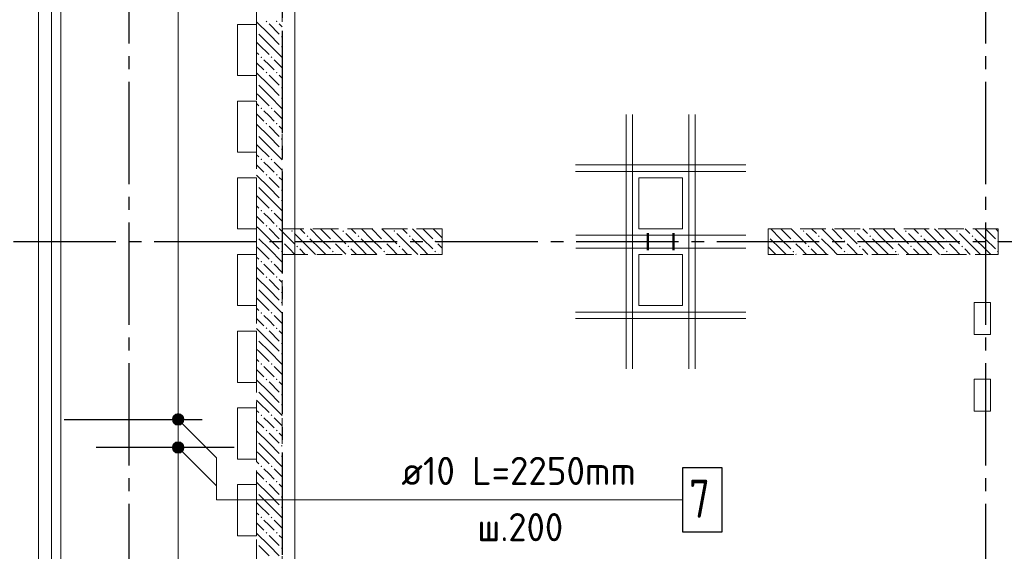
# Model space of a CAD drawing. Header units: millimetres. Extents: x 0 to 32559, y 0 to 42000.
# Tile 8 of 20: x 7071 to 14771, y 25128 to 29286. Entities that reach past the tile are written whole.
import ezdxf

# ---------------------------------------------------------------- set-up
doc = ezdxf.new("R2010")
doc.units = ezdxf.units.MM
doc.linetypes.add('______2', pattern=[270, 200, -70])
doc.linetypes.add('______5', pattern=[1100, 800, -100, 100, -100])
for name, color, linetype, lineweight in [('Standard', 7, 'Continuous', 25), ('ЖБ Пилон', 180, 'Continuous', 25), ('Обрамление П-обр. равн.', 7, 'Continuous', 25), ('Обрамление проемов стержнями', 7, 'Continuous', 25), ('Оси', 40, '______5', 18), ('Позиционная метка линия выноска', 7, 'Continuous', 13), ('Позиционная метка номер позиции', 7, 'Continuous', 13), ('Хомут_1 фоновая арматура', 7, 'Continuous', 25)]:
    doc.layers.add(name, color=color, linetype=linetype, lineweight=lineweight)
doc.layers.add('ЖБ Перекрытие верхний уровень', color=7, linetype='Continuous', lineweight=25, true_color=0xe0e0ff)
doc.layers.add('ЖБ Стена верхний уровень', color=7, linetype='Continuous', lineweight=25, true_color=0x006e00)
doc.styles.add('ISOCPEUR', font='txt')

msp = doc.modelspace()

# ---------------------------------------------------------------- hatches: boundary and pattern name
at = {"layer": 'ЖБ Пилон', "linetype": 'Continuous', "lineweight": 18, "transparency": 33554687}
for points in [[(12924, 27596.6), (12927.5, 27593.1), (12924, 27589.7)], [(13194.5, 27633.1), (13201, 27639.6), (13207.5, 27633.1), (13201, 27626.6)], [(13314.5, 27593.1), (13321, 27599.6), (13327.5, 27593.1), (13321, 27586.6)], [(13594.5, 27633.1), (13601, 27639.6), (13607.5, 27633.1), (13601, 27626.6)], [(13714.5, 27593.1), (13721, 27599.6), (13727.5, 27593.1), (13721, 27586.6)], [(13994.5, 27633.1), (14001, 27639.6), (14007.5, 27633.1), (14001, 27626.6)], [(14114.5, 27593.1), (14121, 27599.6), (14127.5, 27593.1), (14121, 27586.6)], [(14394.5, 27633.1), (14401, 27639.6), (14407.5, 27633.1), (14401, 27626.6)], [(14514.5, 27593.1), (14521, 27599.6), (14527.5, 27593.1), (14521, 27586.6)], [(13114.5, 27553.1), (13121, 27559.6), (13127.5, 27553.1), (13121, 27546.6)], [(13234.5, 27513.1), (13241, 27519.6), (13247.4, 27513.1), (13241, 27506.6)], [(13514.5, 27553.1), (13521, 27559.6), (13527.5, 27553.1), (13521, 27546.6)], [(13634.5, 27513.1), (13641, 27519.6), (13647.4, 27513.1), (13641, 27506.6)], [(13914.5, 27553.1), (13921, 27559.6), (13927.5, 27553.1), (13921, 27546.6)], [(14034.5, 27513.1), (14041, 27519.6), (14047.4, 27513.1), (14041, 27506.6)], [(14314.5, 27553.1), (14321, 27559.6), (14327.5, 27553.1), (14321, 27546.6)], [(14434.5, 27513.1), (14441, 27519.6), (14447.4, 27513.1), (14441, 27506.6)], [(14714.5, 27553.1), (14721, 27559.6), (14724, 27556.6), (14724, 27549.7), (14721, 27546.6)], [(13114.5, 27473.1), (13121, 27479.6), (13127.5, 27473.1), (13121, 27466.6)], [(13514.5, 27473.1), (13521, 27479.6), (13527.5, 27473.1), (13521, 27466.6)], [(13914.5, 27473.1), (13921, 27479.6), (13927.5, 27473.1), (13921, 27466.6)], [(14314.5, 27473.1), (14321, 27479.6), (14327.5, 27473.1), (14321, 27466.6)], [(14714.5, 27473.1), (14721, 27479.6), (14724, 27476.6), (14724, 27469.7), (14721, 27466.6)]]:
    msp.add_hatch(color=7, dxfattribs=at).paths.add_polyline_path(points, flags=16)
at = {"layer": 'ЖБ Стена верхний уровень', "linetype": 'Continuous', "lineweight": 18, "transparency": 33554687}
for points in [[(8994.5, 29273.1), (9001, 29279.6), (9007.5, 29273.1), (9001, 29266.6)], [(9074.5, 29273.1), (9081, 29279.6), (9087.5, 29273.1), (9081, 29266.6)], [(8924, 29196.6), (8927.5, 29193.1), (8924, 29189.7)], [(9114.5, 29153.1), (9121, 29159.6), (9124, 29156.6), (9124, 29149.7), (9121, 29146.6)], [(9114.5, 29073.1), (9121, 29079.6), (9124, 29076.6), (9124, 29069.7), (9121, 29066.6)], [(8954.5, 28993.1), (8960.9, 28999.6), (8967.4, 28993.1), (8960.9, 28986.6)], [(9034.5, 28993.1), (9041, 28999.6), (9047.4, 28993.1), (9041, 28986.6)], [(8994.5, 28873.1), (9001, 28879.6), (9007.5, 28873.1), (9001, 28866.6)], [(9074.5, 28873.1), (9081, 28879.6), (9087.5, 28873.1), (9081, 28866.6)], [(8924, 28796.6), (8927.5, 28793.1), (8924, 28789.7)], [(9114.5, 28753.1), (9121, 28759.6), (9124, 28756.6), (9124, 28749.7), (9121, 28746.6)], [(9114.5, 28673.1), (9121, 28679.6), (9124, 28676.6), (9124, 28669.7), (9121, 28666.6)], [(8954.5, 28593.1), (8960.9, 28599.6), (8967.4, 28593.1), (8960.9, 28586.6)], [(9034.5, 28593.1), (9041, 28599.6), (9047.4, 28593.1), (9041, 28586.6)], [(8994.5, 28473.1), (9001, 28479.6), (9007.5, 28473.1), (9001, 28466.6)], [(9074.5, 28473.1), (9081, 28479.6), (9087.5, 28473.1), (9081, 28466.6)], [(8924, 28396.6), (8927.5, 28393.1), (8924, 28389.7)], [(9114.5, 28353.1), (9121, 28359.6), (9124, 28356.6), (9124, 28349.7), (9121, 28346.6)], [(9114.5, 28273.1), (9121, 28279.6), (9124, 28276.6), (9124, 28269.7), (9121, 28266.6)], [(8954.5, 28193.1), (8960.9, 28199.6), (8967.4, 28193.1), (8960.9, 28186.6)], [(9034.5, 28193.1), (9041, 28199.6), (9047.4, 28193.1), (9041, 28186.6)], [(8994.5, 28073.1), (9001, 28079.6), (9007.5, 28073.1), (9001, 28066.6)], [(9074.5, 28073.1), (9081, 28079.6), (9087.5, 28073.1), (9081, 28066.6)], [(8924, 27996.6), (8927.5, 27993.1), (8924, 27989.7)], [(9114.5, 27953.1), (9121, 27959.6), (9124, 27956.6), (9124, 27949.7), (9121, 27946.6)], [(9114.5, 27873.1), (9121, 27879.6), (9124, 27876.6), (9124, 27869.7), (9121, 27866.6)], [(8954.5, 27793.1), (8960.9, 27799.6), (8967.4, 27793.1), (8960.9, 27786.6)], [(9034.5, 27793.1), (9041, 27799.6), (9047.4, 27793.1), (9041, 27786.6)], [(8994.5, 27673.1), (9001, 27679.6), (9007.5, 27673.1), (9001, 27666.6)], [(9074.5, 27673.1), (9081, 27679.6), (9087.5, 27673.1), (9081, 27666.6)], [(8924, 27596.6), (8927.5, 27593.1), (8924, 27589.7)], [(9194.5, 27633.1), (9201, 27639.6), (9207.5, 27633.1), (9201, 27626.6)], [(9314.5, 27593.1), (9321, 27599.6), (9327.5, 27593.1), (9321, 27586.6)], [(9594.5, 27633.1), (9601, 27639.6), (9607.5, 27633.1), (9601, 27626.6)], [(9714.5, 27593.1), (9721, 27599.6), (9727.5, 27593.1), (9721, 27586.6)], [(9994.5, 27633.1), (10001, 27639.6), (10007.5, 27633.1), (10001, 27626.6)], [(10114.5, 27593.1), (10121, 27599.6), (10127.5, 27593.1), (10121, 27586.6)], [(9114.5, 27553.1), (9121, 27559.6), (9124, 27556.6), (9124, 27549.7), (9121, 27546.6)], [(9124, 27556.6), (9127.5, 27553.1), (9124, 27549.7)], [(9234.5, 27513.1), (9241, 27519.6), (9247.4, 27513.1), (9241, 27506.6)], [(9514.5, 27553.1), (9521, 27559.6), (9527.5, 27553.1), (9521, 27546.6)], [(9634.5, 27513.1), (9641, 27519.6), (9647.4, 27513.1), (9641, 27506.6)], [(9914.5, 27553.1), (9921, 27559.6), (9927.5, 27553.1), (9921, 27546.6)], [(10034.5, 27513.1), (10041, 27519.6), (10047.4, 27513.1), (10041, 27506.6)], [(10314.5, 27553.1), (10321, 27559.6), (10327.5, 27553.1), (10321, 27546.6)], [(9114.5, 27473.1), (9121, 27479.6), (9124, 27476.6), (9124, 27469.7), (9121, 27466.6)], [(9124, 27476.6), (9127.5, 27473.1), (9124, 27469.7)], [(9514.5, 27473.1), (9521, 27479.6), (9527.5, 27473.1), (9521, 27466.6)], [(9914.5, 27473.1), (9921, 27479.6), (9927.5, 27473.1), (9921, 27466.6)], [(10314.5, 27473.1), (10321, 27479.6), (10327.5, 27473.1), (10321, 27466.6)], [(8954.5, 27393.1), (8960.9, 27399.6), (8967.4, 27393.1), (8960.9, 27386.6)], [(9034.5, 27393.1), (9041, 27399.6), (9047.4, 27393.1), (9041, 27386.6)], [(8994.5, 27273.1), (9001, 27279.6), (9007.5, 27273.1), (9001, 27266.6)], [(9074.5, 27273.1), (9081, 27279.6), (9087.5, 27273.1), (9081, 27266.6)], [(8924, 27196.6), (8927.5, 27193.1), (8924, 27189.7)], [(9114.5, 27153.1), (9121, 27159.6), (9124, 27156.6), (9124, 27149.7), (9121, 27146.6)], [(9114.5, 27073.1), (9121, 27079.6), (9124, 27076.6), (9124, 27069.7), (9121, 27066.6)], [(8954.5, 26993.1), (8960.9, 26999.6), (8967.4, 26993.1), (8960.9, 26986.6)], [(9034.5, 26993.1), (9041, 26999.6), (9047.4, 26993.1), (9041, 26986.6)], [(8994.5, 26873.1), (9001, 26879.6), (9007.5, 26873.1), (9001, 26866.6)], [(9074.5, 26873.1), (9081, 26879.6), (9087.5, 26873.1), (9081, 26866.6)], [(8924, 26796.6), (8927.5, 26793.1), (8924, 26789.7)], [(9114.5, 26753.1), (9121, 26759.6), (9124, 26756.6), (9124, 26749.7), (9121, 26746.6)], [(9114.5, 26673.1), (9121, 26679.6), (9124, 26676.6), (9124, 26669.7), (9121, 26666.6)], [(8954.5, 26593.1), (8960.9, 26599.6), (8967.4, 26593.1), (8960.9, 26586.6)], [(9034.5, 26593.1), (9041, 26599.6), (9047.4, 26593.1), (9041, 26586.6)], [(8994.5, 26473.1), (9001, 26479.6), (9007.5, 26473.1), (9001, 26466.6)], [(9074.5, 26473.1), (9081, 26479.6), (9087.5, 26473.1), (9081, 26466.6)], [(8924, 26396.6), (8927.5, 26393.1), (8924, 26389.7)], [(9114.5, 26353.1), (9121, 26359.6), (9124, 26356.6), (9124, 26349.7), (9121, 26346.6)], [(9114.5, 26273.1), (9121, 26279.6), (9124, 26276.6), (9124, 26269.7), (9121, 26266.6)], [(8954.5, 26193.1), (8960.9, 26199.6), (8967.4, 26193.1), (8960.9, 26186.6)], [(9034.5, 26193.1), (9041, 26199.6), (9047.4, 26193.1), (9041, 26186.6)], [(8994.5, 26073.1), (9001, 26079.6), (9007.5, 26073.1), (9001, 26066.6)], [(9074.5, 26073.1), (9081, 26079.6), (9087.5, 26073.1), (9081, 26066.6)], [(8924, 25996.6), (8927.5, 25993.1), (8924, 25989.7)], [(9114.5, 25953.1), (9121, 25959.6), (9124, 25956.6), (9124, 25949.7), (9121, 25946.6)], [(9114.5, 25873.1), (9121, 25879.6), (9124, 25876.6), (9124, 25869.7), (9121, 25866.6)], [(8954.5, 25793.1), (8960.9, 25799.6), (8967.4, 25793.1), (8960.9, 25786.6)], [(9034.5, 25793.1), (9041, 25799.6), (9047.4, 25793.1), (9041, 25786.6)], [(8994.5, 25673.1), (9001, 25679.6), (9007.5, 25673.1), (9001, 25666.6)], [(9074.5, 25673.1), (9081, 25679.6), (9087.5, 25673.1), (9081, 25666.6)], [(8924, 25596.6), (8927.5, 25593.1), (8924, 25589.7)], [(9114.5, 25553.1), (9121, 25559.6), (9124, 25556.6), (9124, 25549.7), (9121, 25546.6)], [(9114.5, 25473.1), (9121, 25479.6), (9124, 25476.6), (9124, 25469.7), (9121, 25466.6)], [(8954.5, 25393.1), (8960.9, 25399.6), (8967.4, 25393.1), (8960.9, 25386.6)], [(9034.5, 25393.1), (9041, 25399.6), (9047.4, 25393.1), (9041, 25386.6)], [(8994.5, 25273.1), (9001, 25279.6), (9007.5, 25273.1), (9001, 25266.6)], [(9074.5, 25273.1), (9081, 25279.6), (9087.5, 25273.1), (9081, 25266.6)], [(8924, 25196.6), (8927.5, 25193.1), (8924, 25189.7)], [(9114.5, 25153.1), (9121, 25159.6), (9124, 25156.6), (9124, 25149.7), (9121, 25146.6)]]:
    msp.add_hatch(color=7, dxfattribs=at).paths.add_polyline_path(points, flags=16)
at = {"layer": 'Обрамление П-обр. равн.', "linetype": 'Continuous', "lineweight": 13, "transparency": 33554687}
for points in [[(8265.1, 25940), (8355, 25940), (8348.8, 25962.5)], [(8265.1, 25940), (8348.8, 25962.5), (8271.4, 25962.5)], [(8271.4, 25962.5), (8348.8, 25962.5), (8332.6, 25978.7)], [(8271.4, 25962.5), (8332.6, 25978.7), (8287.5, 25978.7)], [(8287.5, 25978.7), (8332.6, 25978.7), (8310.1, 25985)], [(8271.4, 25917.5), (8355, 25940), (8265.1, 25940)], [(8271.4, 25917.5), (8348.8, 25917.5), (8355, 25940)], [(8287.5, 25901.3), (8348.8, 25917.5), (8271.4, 25917.5)], [(8287.5, 25901.3), (8332.6, 25901.3), (8348.8, 25917.5)], [(8332.6, 25901.3), (8287.5, 25901.3), (8310.1, 25895)]]:
    msp.add_hatch(color=7, dxfattribs=at).paths.add_polyline_path(points)
at = {"layer": 'Позиционная метка номер позиции', "linetype": 'Continuous', "lineweight": 13, "transparency": 33554687}
for points in [[(8266.8, 26171.5), (8298.6, 26203.3), (8278.2, 26191.8)], [(8298.6, 26203.3), (8266.8, 26171.5), (8266.8, 26148.5)], [(8298.6, 26203.3), (8266.8, 26148.5), (8321.5, 26203.3)], [(8321.5, 26203.3), (8266.8, 26148.5), (8278.2, 26128.2)], [(8321.5, 26203.3), (8278.2, 26128.2), (8341.9, 26191.8)], [(8341.9, 26191.8), (8278.2, 26128.2), (8298.6, 26116.7)], [(8341.9, 26191.8), (8298.6, 26116.7), (8353.3, 26171.5)], [(8353.3, 26171.5), (8298.6, 26116.7), (8321.5, 26116.7)], [(8353.3, 26171.5), (8321.5, 26116.7), (8353.3, 26148.5)], [(8353.3, 26148.5), (8321.5, 26116.7), (8341.9, 26128.2)], [(8266.8, 25951.5), (8298.6, 25983.3), (8278.2, 25971.8)], [(8298.6, 25983.3), (8266.8, 25951.5), (8266.8, 25928.5)], [(8298.6, 25983.3), (8266.8, 25928.5), (8321.5, 25983.3)], [(8321.5, 25983.3), (8266.8, 25928.5), (8278.2, 25908.2)], [(8321.5, 25983.3), (8278.2, 25908.2), (8341.9, 25971.8)], [(8341.9, 25971.8), (8278.2, 25908.2), (8298.6, 25896.7)], [(8341.9, 25971.8), (8298.6, 25896.7), (8353.3, 25951.5)], [(8353.3, 25951.5), (8298.6, 25896.7), (8321.5, 25896.7)], [(8353.3, 25951.5), (8321.5, 25896.7), (8353.3, 25928.5)], [(8353.3, 25928.5), (8321.5, 25896.7), (8341.9, 25908.2)]]:
    msp.add_hatch(color=7, dxfattribs=at).paths.add_polyline_path(points)

# ---------------------------------------------------------------- linework, layer by layer
at = {"layer": 'Standard', "color": 254, "linetype": 'Continuous', "lineweight": 13, "true_color": 0xc4c4ff, "transparency": 33554687}
for points in [[(7219, 16759), (26494, 16759), (26494, 38671), (7219, 38671), (7219, 16759)], [(7319, 16859), (26394, 16859), (26394, 38571), (7319, 38571), (7319, 16859)]]:
    msp.add_lwpolyline(points, dxfattribs=at)
at = {"layer": 'ЖБ Перекрытие верхний уровень', "color": 7, "linetype": 'Continuous', "lineweight": 18, "transparency": 33554687}
for p, q in [((7394, 38500), (7394, 16930)), ((8774, 28850), (8774, 29250)), ((8774, 29250), (8924, 29250)), ((8924, 29250), (8924, 28850)), ((8924, 28850), (8774, 28850)), ((8774, 28650), (8924, 28650)), ((8774, 28250), (8774, 28650)), ((8924, 28650), (8924, 28250)), ((8924, 28250), (8774, 28250)), ((8774, 27650), (8774, 28050)), ((8774, 28050), (8924, 28050)), ((8924, 28050), (8924, 27650)), ((12254, 28050), (11914, 28050)), ((11914, 28050), (11914, 27650)), ((12254, 27650), (12254, 28050)), ((8924, 27650), (8774, 27650)), ((11914, 27650), (12254, 27650)), ((8774, 27450), (8924, 27450)), ((8774, 27050), (8774, 27450)), ((8924, 27450), (8924, 27050)), ((12254, 27450), (11914, 27450)), ((11914, 27450), (11914, 27050)), ((12254, 27050), (12254, 27450)), ((8924, 27050), (8774, 27050)), ((11914, 27050), (12254, 27050)), ((14664, 27075), (14534, 27075)), ((14534, 27075), (14534, 26825)), ((14664, 26825), (14664, 27075)), ((8774, 26450), (8774, 26850)), ((8774, 26850), (8924, 26850)), ((8924, 26850), (8924, 26450)), ((14534, 26825), (14664, 26825)), ((8924, 26450), (8774, 26450)), ((14664, 26475), (14534, 26475)), ((14534, 26475), (14534, 26225)), ((14664, 26225), (14664, 26475)), ((8774, 26250), (8924, 26250)), ((8774, 25850), (8774, 26250)), ((8924, 26250), (8924, 25850)), ((14534, 26225), (14664, 26225)), ((8924, 25850), (8774, 25850)), ((8774, 25250), (8774, 25650)), ((8774, 25650), (8924, 25650)), ((8924, 25650), (8924, 25250)), ((8924, 25250), (8774, 25250))]:
    msp.add_line(p, q, dxfattribs=at)
at = {"layer": 'ЖБ Пилон', "color": 253, "linetype": '______2', "lineweight": 13, "true_color": 0xa0a0a0, "transparency": 33554687}
for p, q in [((14724, 27650), (12924, 27650)), ((12924, 27650), (12924, 27450)), ((14724, 27450), (14724, 27650)), ((12924, 27450), (14724, 27450))]:
    msp.add_line(p, q, dxfattribs=at)
at = {"layer": 'ЖБ Пилон', "color": 9, "linetype": 'Continuous', "lineweight": 18, "true_color": 0xc7c7c7, "transparency": 33554687}
for p, q in [((13021, 27573.1), (12944.1, 27650)), ((13024.1, 27650), (13101, 27573.1)), ((13104.1, 27650), (13221, 27533.1)), ((13264.1, 27650), (13301, 27613.1)), ((13421, 27573.1), (13344.1, 27650)), ((13424.1, 27650), (13501, 27573.1)), ((13504.1, 27650), (13621, 27533.1)), ((13664.1, 27650), (13701, 27613.1)), ((13821, 27573.1), (13744.1, 27650)), ((13824.1, 27650), (13901, 27573.1)), ((13904.1, 27650), (14021, 27533.1)), ((14064.1, 27650), (14101, 27613.1)), ((14221, 27573.1), (14144.1, 27650)), ((14224.1, 27650), (14301, 27573.1)), ((14304.1, 27650), (14421, 27533.1)), ((14464.1, 27650), (14501, 27613.1)), ((14621, 27573.1), (14544.1, 27650)), ((14624.1, 27650), (14701, 27573.1)), ((14704.1, 27650), (14724, 27630.1)), ((12941, 27573.1), (13021, 27493.1)), ((13021, 27573.1), (13101, 27493.1)), ((13341, 27493.1), (13221, 27613.1)), ((13341, 27573.1), (13421, 27493.1)), ((13421, 27573.1), (13501, 27493.1)), ((13741, 27493.1), (13621, 27613.1)), ((13741, 27573.1), (13821, 27493.1)), ((13821, 27573.1), (13901, 27493.1)), ((14141, 27493.1), (14021, 27613.1)), ((14141, 27573.1), (14221, 27493.1)), ((14221, 27573.1), (14301, 27493.1)), ((14541, 27493.1), (14421, 27613.1)), ((14541, 27573.1), (14621, 27493.1)), ((14621, 27573.1), (14701, 27493.1)), ((12941, 27493.1), (12924, 27510.1)), ((12941, 27493.1), (12984.1, 27450)), ((13021, 27493.1), (13064.1, 27450)), ((13181, 27493.1), (13141, 27533.1)), ((13221, 27453.1), (13181, 27493.1)), ((13260.9, 27493.1), (13304.1, 27450)), ((13341, 27493.1), (13384.1, 27450)), ((13421, 27493.1), (13464.1, 27450)), ((13581, 27493.1), (13541, 27533.1)), ((13621, 27453.1), (13581, 27493.1)), ((13660.9, 27493.1), (13704.1, 27450)), ((13741, 27493.1), (13784.1, 27450)), ((13821, 27493.1), (13864.1, 27450)), ((13981, 27493.1), (13941, 27533.1)), ((14021, 27453.1), (13981, 27493.1)), ((14060.9, 27493.1), (14104.1, 27450)), ((14141, 27493.1), (14184.1, 27450)), ((14221, 27493.1), (14264.1, 27450)), ((14381, 27493.1), (14341, 27533.1)), ((14421, 27453.1), (14381, 27493.1)), ((14460.9, 27493.1), (14504.1, 27450)), ((14541, 27493.1), (14584.1, 27450)), ((14621, 27493.1), (14664.1, 27450)), ((13141, 27453.1), (13144.1, 27450)), ((13541, 27453.1), (13544.1, 27450)), ((13941, 27453.1), (13944.1, 27450)), ((14341, 27453.1), (14344.1, 27450))]:
    msp.add_line(p, q, dxfattribs=at)
at = {"layer": 'ЖБ Стена верхний уровень', "color": 251, "linetype": '______2', "lineweight": 13, "true_color": 0x656565, "transparency": 33554687}
for p, q in [((9124, 27650), (9124, 30950)), ((8924, 30750), (8924, 27650)), ((8924, 27650), (8924, 24350)), ((10374, 27650), (9124, 27650)), ((10374, 27450), (10374, 27650)), ((9124, 24350), (9124, 27450)), ((9124, 27450), (10374, 27450))]:
    msp.add_line(p, q, dxfattribs=at)
at = {"layer": 'ЖБ Стена верхний уровень', "color": 9, "linetype": 'Continuous', "lineweight": 18, "true_color": 0xc7c7c7, "transparency": 33554687}
for p, q in [((9021, 29173.1), (8924, 29270.1)), ((9021, 29253.1), (9101, 29173.1)), ((9101, 29253.1), (9124, 29230.1)), ((8941, 29093.1), (8924, 29110.1)), ((8941, 29173.1), (9021, 29093.1)), ((9021, 29173.1), (9101, 29093.1)), ((8924, 29030.1), (8941, 29013.1)), ((8941, 29093.1), (9021, 29013.1)), ((9021, 29093.1), (9124, 28990.1)), ((8924, 28950.1), (8981, 28893.1)), ((9021, 28933.1), (8981, 28973.1)), ((9060.9, 28973.1), (9124, 28910.1)), ((9060.9, 28893.1), (9021, 28933.1)), ((9021, 28773.1), (8924, 28870.1)), ((9021, 28853.1), (9101, 28773.1)), ((9101, 28853.1), (9124, 28830.1)), ((8941, 28773.1), (9021, 28693.1)), ((9021, 28773.1), (9101, 28693.1)), ((8941, 28693.1), (8924, 28710.1)), ((8941, 28693.1), (9021, 28613.1)), ((9021, 28693.1), (9124, 28590.1)), ((8924, 28630.1), (8941, 28613.1)), ((9021, 28533.1), (8981, 28573.1)), ((9060.9, 28573.1), (9124, 28510.1)), ((8924, 28550.1), (8981, 28493.1)), ((9060.9, 28493.1), (9021, 28533.1)), ((9021, 28373.1), (8924, 28470.1)), ((9021, 28453.1), (9101, 28373.1)), ((9101, 28453.1), (9124, 28430.1)), ((8941, 28373.1), (9021, 28293.1)), ((9021, 28373.1), (9101, 28293.1)), ((8941, 28293.1), (8924, 28310.1)), ((8941, 28293.1), (9021, 28213.1)), ((9021, 28293.1), (9124, 28190.1)), ((8924, 28230.1), (8941, 28213.1)), ((8924, 28150.1), (8981, 28093.1)), ((9021, 28133.1), (8981, 28173.1)), ((9060.9, 28093.1), (9021, 28133.1)), ((9060.9, 28173.1), (9124, 28110.1)), ((9021, 27973.1), (8924, 28070.1)), ((9021, 28053.1), (9101, 27973.1)), ((9101, 28053.1), (9124, 28030.1)), ((8941, 27973.1), (9021, 27893.1)), ((9021, 27973.1), (9101, 27893.1)), ((8941, 27893.1), (8924, 27910.1)), ((8941, 27893.1), (9021, 27813.1)), ((9021, 27893.1), (9124, 27790.1)), ((8924, 27830.1), (8941, 27813.1)), ((8924, 27750.1), (8981, 27693.1)), ((9021, 27733.1), (8981, 27773.1)), ((9060.9, 27693.1), (9021, 27733.1)), ((9060.9, 27773.1), (9124, 27710.1)), ((8944.1, 27650), (8924, 27670.1)), ((9021, 27573.1), (8944.1, 27650)), ((9021, 27653.1), (9024.1, 27650)), ((9024.1, 27650), (9101, 27573.1)), ((9101, 27653.1), (9104.1, 27650)), ((9104.1, 27650), (9124, 27630.1)), ((9264.1, 27650), (9301, 27613.1)), ((9421, 27573.1), (9344.1, 27650)), ((9424.1, 27650), (9501, 27573.1)), ((9504.1, 27650), (9621, 27533.1)), ((9664.1, 27650), (9701, 27613.1)), ((9821, 27573.1), (9744.1, 27650)), ((9824.1, 27650), (9901, 27573.1)), ((9904.1, 27650), (10021, 27533.1)), ((10064.1, 27650), (10101, 27613.1)), ((10221, 27573.1), (10144.1, 27650)), ((10224.1, 27650), (10301, 27573.1)), ((10304.1, 27650), (10374, 27580.1)), ((8941, 27573.1), (9021, 27493.1)), ((9021, 27573.1), (9101, 27493.1)), ((9124, 27630.1), (9221, 27533.1)), ((9341, 27493.1), (9221, 27613.1)), ((9341, 27573.1), (9421, 27493.1)), ((9421, 27573.1), (9501, 27493.1)), ((9741, 27493.1), (9621, 27613.1)), ((9741, 27573.1), (9821, 27493.1)), ((9821, 27573.1), (9901, 27493.1)), ((10141, 27493.1), (10021, 27613.1)), ((10141, 27573.1), (10221, 27493.1)), ((10221, 27573.1), (10301, 27493.1)), ((8941, 27493.1), (8924, 27510.1)), ((8941, 27493.1), (9021, 27413.1)), ((9021, 27493.1), (9124, 27390.1)), ((9181, 27493.1), (9141, 27533.1)), ((9221, 27453.1), (9181, 27493.1)), ((9260.9, 27493.1), (9304.1, 27450)), ((9341, 27493.1), (9384.1, 27450)), ((9421, 27493.1), (9464.1, 27450)), ((9581, 27493.1), (9541, 27533.1)), ((9621, 27453.1), (9581, 27493.1)), ((9660.9, 27493.1), (9704.1, 27450)), ((9741, 27493.1), (9784.1, 27450)), ((9821, 27493.1), (9864.1, 27450)), ((9981, 27493.1), (9941, 27533.1)), ((10021, 27453.1), (9981, 27493.1)), ((10060.9, 27493.1), (10104.1, 27450)), ((10141, 27493.1), (10184.1, 27450)), ((10221, 27493.1), (10264.1, 27450)), ((10374, 27500.1), (10341, 27533.1)), ((8924, 27430.1), (8941, 27413.1)), ((9141, 27453.1), (9144.1, 27450)), ((9541, 27453.1), (9544.1, 27450)), ((9941, 27453.1), (9944.1, 27450)), ((10341, 27453.1), (10344.1, 27450)), ((8924, 27350.1), (8981, 27293.1)), ((9021, 27333.1), (8981, 27373.1)), ((9060.9, 27293.1), (9021, 27333.1)), ((9060.9, 27373.1), (9124, 27310.1)), ((9021, 27173.1), (8924, 27270.1)), ((9021, 27253.1), (9101, 27173.1)), ((9101, 27253.1), (9124, 27230.1)), ((8941, 27093.1), (8924, 27110.1)), ((8941, 27173.1), (9021, 27093.1)), ((9021, 27173.1), (9101, 27093.1)), ((8924, 27030.1), (8941, 27013.1)), ((8941, 27093.1), (9021, 27013.1)), ((9021, 27093.1), (9124, 26990.1)), ((8924, 26950.1), (8981, 26893.1)), ((9021, 26933.1), (8981, 26973.1)), ((9060.9, 26973.1), (9124, 26910.1)), ((9060.9, 26893.1), (9021, 26933.1)), ((9021, 26773.1), (8924, 26870.1)), ((9021, 26853.1), (9101, 26773.1)), ((9101, 26853.1), (9124, 26830.1)), ((8941, 26773.1), (9021, 26693.1)), ((9021, 26773.1), (9101, 26693.1)), ((8941, 26693.1), (8924, 26710.1)), ((8941, 26693.1), (9021, 26613.1)), ((9021, 26693.1), (9124, 26590.1)), ((8924, 26630.1), (8941, 26613.1)), ((9021, 26533.1), (8981, 26573.1)), ((9060.9, 26573.1), (9124, 26510.1)), ((8924, 26550.1), (8981, 26493.1)), ((9060.9, 26493.1), (9021, 26533.1)), ((9021, 26373.1), (8924, 26470.1)), ((9021, 26453.1), (9101, 26373.1)), ((9101, 26453.1), (9124, 26430.1)), ((8941, 26373.1), (9021, 26293.1)), ((9021, 26373.1), (9101, 26293.1)), ((8941, 26293.1), (8924, 26310.1)), ((8941, 26293.1), (9021, 26213.1)), ((9021, 26293.1), (9124, 26190.1)), ((8924, 26230.1), (8941, 26213.1)), ((8924, 26150.1), (8981, 26093.1)), ((9021, 26133.1), (8981, 26173.1)), ((9060.9, 26093.1), (9021, 26133.1)), ((9060.9, 26173.1), (9124, 26110.1)), ((9021, 25973.1), (8924, 26070.1)), ((9021, 26053.1), (9101, 25973.1)), ((9101, 26053.1), (9124, 26030.1)), ((8941, 25973.1), (9021, 25893.1)), ((9021, 25973.1), (9101, 25893.1)), ((8941, 25893.1), (8924, 25910.1)), ((8941, 25893.1), (9021, 25813.1)), ((9021, 25893.1), (9124, 25790.1)), ((8924, 25830.1), (8941, 25813.1)), ((8924, 25750.1), (8981, 25693.1)), ((9021, 25733.1), (8981, 25773.1)), ((9060.9, 25693.1), (9021, 25733.1)), ((9060.9, 25773.1), (9124, 25710.1)), ((9021, 25573.1), (8924, 25670.1)), ((9021, 25653.1), (9101, 25573.1)), ((9101, 25653.1), (9124, 25630.1)), ((8941, 25573.1), (9021, 25493.1)), ((9021, 25573.1), (9101, 25493.1)), ((8941, 25493.1), (8924, 25510.1)), ((8941, 25493.1), (9021, 25413.1)), ((9021, 25493.1), (9124, 25390.1)), ((8924, 25430.1), (8941, 25413.1)), ((8924, 25350.1), (8981, 25293.1)), ((9021, 25333.1), (8981, 25373.1)), ((9060.9, 25293.1), (9021, 25333.1)), ((9060.9, 25373.1), (9124, 25310.1)), ((9021, 25173.1), (8924, 25270.1)), ((9021, 25253.1), (9101, 25173.1)), ((9101, 25253.1), (9124, 25230.1)), ((8941, 25173.1), (9021, 25093.1)), ((9021, 25173.1), (9101, 25093.1))]:
    msp.add_line(p, q, dxfattribs=at)
at = {"layer": 'Обрамление П-обр. равн.', "color": 251, "linetype": 'Continuous', "lineweight": 13, "true_color": 0x494949, "transparency": 33554687}
for p, q in [((8310.1, 25970), (8310.1, 30400)), ((8265.1, 25940), (8265.1, 25940)), ((8310.1, 24680), (8310.1, 25910)), ((8355, 25940), (8355, 25940))]:
    msp.add_line(p, q, dxfattribs=at)
at = {"layer": 'Обрамление П-обр. равн.', "color": 7, "linetype": 'Continuous', "lineweight": 25, "transparency": 33554687}
for p, q in [((7419, 26160), (8499, 26160)), ((8749, 25940), (7669, 25940))]:
    msp.add_line(p, q, dxfattribs=at)
at = {"layer": 'Обрамление П-обр. равн.', "color": 7, "linetype": 'Continuous', "lineweight": 13, "transparency": 33554687}
msp.add_line((10035.5, 25530), (12121.5, 25530), dxfattribs=at)
at = {"layer": 'Обрамление П-обр. равн.', "color": 7, "linetype": 'Continuous', "lineweight": 25, "transparency": 33554687}
msp.add_lwpolyline([(12255.5, 25280), (12565.5, 25280), (12565.5, 25780), (12255.5, 25780), (12255.5, 25280)], dxfattribs=at)
at = {"layer": 'Обрамление П-обр. равн.', "color": 251, "linetype": 'Continuous', "lineweight": 13, "true_color": 0x494949, "transparency": 33554687}
msp.add_circle((8310.1, 25940), 45, dxfattribs=at)
at = {"layer": 'Обрамление проемов стержнями', "color": 7, "linetype": 'Continuous', "lineweight": 18, "transparency": 33554687}
for p, q in [((11813.8, 26555), (11813.8, 28545)), ((11813.8, 26555), (11813.8, 28545)), ((11863.8, 26555), (11863.8, 28545)), ((11863.8, 26555), (11863.8, 28545)), ((12303.8, 26555), (12303.8, 28545)), ((12303.8, 26555), (12303.8, 28545)), ((12353.8, 26555), (12353.8, 28545)), ((12353.8, 26555), (12353.8, 28545)), ((11418.8, 28150), (12748.8, 28150)), ((11418.8, 28150), (12748.8, 28150)), ((11418.8, 28100), (12748.8, 28100)), ((11418.8, 28100), (12748.8, 28100)), ((11419, 27600.3), (12749, 27600.3)), ((11419, 27600.3), (12749, 27600.3)), ((11419, 27500.2), (12749, 27500.2)), ((11419, 27500.2), (12749, 27500.2)), ((11418.8, 27000), (12748.8, 27000)), ((11418.8, 27000), (12748.8, 27000)), ((11418.8, 26950), (12748.8, 26950)), ((11418.8, 26950), (12748.8, 26950))]:
    msp.add_line(p, q, dxfattribs=at)
at = {"layer": 'Оси', "color": 8, "linetype": '______5', "lineweight": -3, "transparency": 33554687}
for p, q in [((9124, 39100), (9124, 14930)), ((7924, 38700), (7924, 14930)), ((14624, 38700), (14624, 14930)), ((26524, 27550), (4600, 27550))]:
    msp.add_line(p, q, dxfattribs=at)
at = {"layer": 'Позиционная метка линия выноска', "color": 251, "linetype": 'Continuous', "lineweight": 13, "true_color": 0x494949, "transparency": 33554687}
msp.add_lwpolyline([(9224, 38120), (9224, 34570), (7974, 34570), (7974, 31050), (9224, 31050), (9224, 24050), (7974, 24050), (7974, 20530), (9224, 20530), (9224, 17230), (21974, 17230)], dxfattribs=at)
at = {"layer": 'Позиционная метка номер позиции', "color": 7, "linetype": 'Continuous', "lineweight": 13, "transparency": 33554687}
for p, q in [((8278.2, 26191.8), (8278.2, 26191.8)), ((8341.9, 26191.8), (8341.9, 26191.8)), ((8278.2, 26128.2), (8278.2, 26128.2)), ((8341.9, 26128.2), (8341.9, 26128.2)), ((8278.2, 25971.8), (8278.2, 25971.8)), ((8341.9, 25971.8), (8341.9, 25971.8)), ((8278.2, 25908.2), (8278.2, 25908.2)), ((8341.9, 25908.2), (8341.9, 25908.2))]:
    msp.add_line(p, q, dxfattribs=at)
for points in [[(8310.1, 26160), (8610.1, 25860), (8610.1, 25530), (12255.5, 25530)], [(8310.1, 25940), (8610.1, 25640), (8610.1, 25530), (12255.5, 25530)]]:
    msp.add_lwpolyline(points, dxfattribs=at)
for centre in [(8310.1, 26160), (8310.1, 25940)]:
    msp.add_circle(centre, 45, dxfattribs=at)
at = {"layer": 'Хомут_1 фоновая арматура', "color": 7, "linetype": 'Continuous', "lineweight": 50, "transparency": 33554687}
for p, q in [((11984, 27484.1), (11984, 27615.9)), ((12184, 27484.1), (12184, 27615.9))]:
    msp.add_line(p, q, dxfattribs=at)

# ---------------------------------------------------------------- texts
at = {"layer": 'Обрамление П-обр. равн.', "color": 7, "linetype": 'Continuous', "lineweight": 13, "transparency": 33554687, "attachment_point": 7, "style": 'ISOCPEUR'}
for s, insert, char_height, width in [('\\W0.96;ø10 L=2250mm ', (10055.5, 25647.3), 220, 2150.516), ('\\W0.78;7', (12305.5, 25390), 300, 326.407), ('\\W0.95;ш.200 ', (10649.5, 25207.3), 220, 962.129)]:
    msp.add_mtext(s, dxfattribs=dict(at, insert=insert, char_height=char_height, width=width))

doc.saveas('drawing.dxf')
